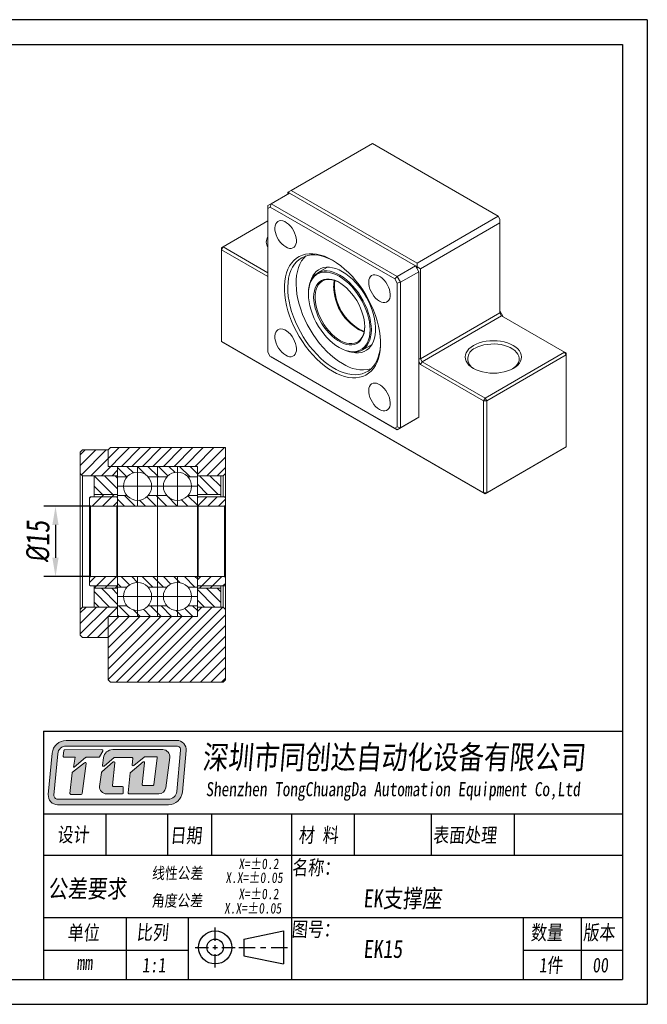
# Model space of a CAD drawing. Header units: millimetres. Extents: x 769 to 1066, y 138 to 348.
# Tile 2 of 2: x 932 to 1066, y 138 to 348. Entities that reach past the tile are written whole.
import ezdxf

# ---------------------------------------------------------------- set-up
doc = ezdxf.new("R2010")
doc.units = ezdxf.units.MM
doc.linetypes.add('CENTER2', pattern=[28.575, 19.05, -3.175, 3.175, -3.175])
doc.layers.get('0').update_dxf_attribs({"lineweight": 20})
for name, color, linetype, lineweight in [('中心线', 5, 'CENTER2', 13), ('外框', 7, 'Continuous', 25), ('文字', 3, 'Continuous', 18), ('标注', 1, 'Continuous', 13)]:
    doc.layers.add(name, color=color, linetype=linetype, lineweight=lineweight)
doc.styles.get("Standard").update_dxf_attribs({"font": 'SimSun.ttf', "width": 0.8, "oblique": 5})
doc.dimstyles.new('ISO-25', dxfattribs={"dimscale": 2, "dimtxt": 2.5, "dimasz": 2, "dimexe": 1.25, "dimexo": 0, "dimtad": 1, "dimzin": 9, "dimdsep": 46, "dimtxsty": 'Standard', "dimcen": 2.5, "dimadec": 0, "dimazin": 2, "dimtfac": 1, "dimtix": 1, "dimtmove": 0, "dimatfit": 0, "dimfxl": 0, "dimarcsym": 0})

# ---------------------------------------------------------------- blocks, each defined once
blk = doc.blocks.new('Y')
at = {"lineweight": 30}
for p, q in [((-4136.76, 2009.27), (-3862.74, 2009.27)), ((-4154.44, 2003.97), (-3857.44, 2003.97)), ((-4154.44, 2003.97), (-3857.44, 2003.97))]:
    blk.add_line(p, q, dxfattribs=at)
for points in [[(-3857.44, 2213.99), (-4154.44, 2213.99), (-4154.44, 2003.97)], [(-4136.76, 2009.27), (-4136.76, 2208.69), (-3862.74, 2208.69)]]:
    blk.add_lwpolyline(points, dxfattribs=at)
blk = doc.blocks.new('W')
at = {"lineweight": 30}
for p, q in [((-3857.44, 2213.99), (-3857.44, 2003.97)), ((-3857.44, 2213.99), (-3857.44, 2003.97)), ((-3862.74, 2208.69), (-3862.74, 2009.27))]:
    blk.add_line(p, q, dxfattribs=at)
blk.add_blockref('Y', (0, 0))
blk = doc.blocks.new('*D15')
at = {"layer": 'Defpoints', "color": 0, "transparency": 16777216}
for p in [(947.48, 243.79), (940.03, 228.79), (947.48, 228.79)]:
    blk.add_point(p, dxfattribs=at)
at = {"layer": '标注', "color": 0, "lineweight": -2, "transparency": 16777216}
for p, q in [((947.48, 243.79), (937.53, 243.79)), ((940.03, 239.79), (940.03, 232.79)), ((947.48, 228.79), (937.53, 228.79))]:
    blk.add_line(p, q, dxfattribs=at)
at = {"layer": '标注', "color": 0, "transparency": 16777216}
for points in [[(939.36, 239.79), (940.69, 239.79), (940.03, 243.79)], [(939.36, 232.79), (940.69, 232.79), (940.03, 228.79)]]:
    blk.add_solid(points, dxfattribs=at)
at = {"layer": '标注', "color": 0, "transparency": 16777216, "insert": (936.28, 236.29), "char_height": 5, "attachment_point": 5, "rotation": 90}
blk.add_mtext('{\\fISOCPEUR|b0|i0|c0|p34;%%C}15', dxfattribs=at)

msp = doc.modelspace()

# ---------------------------------------------------------------- hatches: boundary and pattern name
h = msp.add_hatch()
h.set_pattern_fill('ANSI31', color=2, scale=0.5)
h.set_pattern_definition([(45, (-296.957, 27.2452), (-1.122532, 1.122532), [])])
h.paths.add_polyline_path([(953.282, 252.295), (951.282, 252.295), (951.282, 255.795), (945.782, 255.795), (945.282, 255.295), (945.282, 250.795), (945.782, 250.295), (948.282, 250.295), (953.282, 250.295)])
h.paths.add_polyline_path([(976.282, 256.295), (951.782, 256.295), (951.282, 255.795), (951.282, 252.295), (953.282, 252.295), (970.282, 252.295), (970.282, 250.295), (975.282, 250.295), (975.782, 250.295), (976.282, 250.795)])
h.paths.add_polyline_path([(976.282, 221.795), (975.782, 222.295), (970.282, 222.295), (970.282, 220.295), (953.282, 220.295), (951.282, 220.295), (951.282, 206.795), (951.782, 206.295), (975.782, 206.295), (976.282, 206.795)])
h.paths.add_polyline_path([(951.282, 220.295), (953.282, 220.295), (953.282, 222.295), (948.282, 222.295), (945.782, 222.295), (945.282, 221.795), (945.282, 216.295), (945.782, 215.795), (951.282, 215.795)])
h.paths.add_polyline_path([(953.282, 228.595), (953.082, 228.795), (947.482, 228.795), (947.282, 228.595), (947.282, 226.995), (947.482, 226.795), (948.282, 226.795), (948.282, 226.295), (953.282, 226.295)])
h.paths.add_polyline_path([(976.282, 228.595), (976.082, 228.795), (970.482, 228.795), (970.282, 228.595), (970.282, 226.295), (975.282, 226.295), (975.282, 226.795), (976.082, 226.795), (976.282, 226.995)])
h.paths.add_polyline_path([(976.282, 245.595), (976.082, 245.795), (970.482, 245.795), (970.282, 245.595), (970.282, 243.995), (970.482, 243.795), (976.082, 243.795), (976.282, 243.995)])
h.paths.add_polyline_path([(953.282, 246.295), (948.282, 246.295), (948.282, 245.795), (947.482, 245.795), (947.282, 245.595), (947.282, 243.995), (947.482, 243.795), (953.082, 243.795), (953.282, 243.995)])
h = msp.add_hatch()
h.set_pattern_fill('ANSI31', color=2, scale=0.5, angle=90)
h.set_pattern_definition([(135, (-296.957, 27.2452), (-1.122532, -1.122532), [])])
h.paths.add_polyline_path([(953.282, 250.295), (948.282, 250.295), (948.282, 246.295), (953.282, 246.295)])
h.paths.add_polyline_path([(957.532, 251.045), (957.532, 252.295), (953.282, 252.295), (953.282, 250.045), (955.296, 250.045, -0.2134218)])
h.paths.add_polyline_path([(961.782, 252.295), (957.532, 252.295), (957.532, 251.045, -0.2134218), (959.768, 250.045), (961.782, 250.045)])
h.paths.add_polyline_path([(966.032, 251.045), (966.032, 252.295), (961.782, 252.295), (961.782, 250.045), (963.796, 250.045, -0.2134218)])
h.paths.add_polyline_path([(970.282, 252.295), (966.032, 252.295), (966.032, 251.045, -0.2134218), (968.268, 250.045), (970.282, 250.045)])
h.paths.add_polyline_path([(975.282, 250.295), (970.282, 250.295), (970.282, 250.045), (970.282, 246.295), (975.282, 246.295)])
h.paths.add_polyline_path([(970.282, 246.045), (968.268, 246.045, -0.2134218), (966.032, 245.045), (966.032, 243.795), (970.282, 243.795)])
h.paths.add_polyline_path([(966.032, 245.045, -0.2134218), (963.796, 246.045), (961.782, 246.045), (961.782, 243.795), (966.032, 243.795)])
h.paths.add_polyline_path([(961.782, 246.045), (959.768, 246.045, -0.2134218), (957.532, 245.045), (957.532, 243.795), (961.782, 243.795)])
h.paths.add_polyline_path([(957.532, 245.045, -0.2134218), (955.296, 246.045), (953.282, 246.045), (953.282, 243.795), (957.532, 243.795)])
h.paths.add_polyline_path([(957.532, 227.545), (957.532, 228.795), (953.282, 228.795), (953.282, 226.545), (955.296, 226.545, -0.2134218)])
h.paths.add_polyline_path([(961.782, 228.795), (957.532, 228.795), (957.532, 227.545, -0.2134218), (959.768, 226.545), (961.782, 226.545)])
h.paths.add_polyline_path([(966.032, 228.795), (961.782, 228.795), (961.782, 226.545), (963.796, 226.545, -0.2134218), (966.032, 227.545)])
h.paths.add_polyline_path([(970.282, 228.795), (966.032, 228.795), (966.032, 227.545, -0.2134218), (968.268, 226.545), (970.282, 226.545)])
h.paths.add_polyline_path([(975.282, 226.295), (970.282, 226.295), (970.282, 222.295), (975.282, 222.295)])
h.paths.add_polyline_path([(970.282, 222.545), (968.268, 222.545, -0.2134218), (966.032, 221.545), (966.032, 220.295), (970.282, 220.295)])
h.paths.add_polyline_path([(966.032, 221.545, -0.2134218), (963.796, 222.545), (961.782, 222.545), (961.782, 220.295), (966.032, 220.295)])
h.paths.add_polyline_path([(961.782, 222.545), (959.768, 222.545, -0.2134218), (957.532, 221.545), (957.532, 220.295), (961.782, 220.295)])
h.paths.add_polyline_path([(957.532, 221.545, -0.2134218), (955.296, 222.545), (953.282, 222.545), (953.282, 220.295), (957.532, 220.295)])
h.paths.add_polyline_path([(953.282, 226.295), (948.282, 226.295), (948.282, 222.295), (953.282, 222.295), (953.282, 222.545)])
at = {"layer": '文字'}
h = msp.add_hatch(color=256, dxfattribs=at)
h.dxf.hatch_style = 1
h.paths.add_polyline_path([(965.908, 193.855), (942.306, 193.855, 0.3871904), (939.324, 191.139), (938.5, 182.315, 0.4417631), (940.488, 180.133), (964.103, 180.133, 0.3876272), (967.085, 182.853), (967.895, 191.676, 0.4413093)])
h.paths.add_polyline_path([(965.908, 192.657, -0.4413093), (966.703, 191.786), (965.892, 182.963, -0.3876272), (964.103, 181.331), (940.488, 181.331, -0.4417631), (939.693, 182.203), (940.517, 191.028, -0.3871904), (942.306, 192.657)], flags=16)
h.paths.add_polyline_path([(949.937, 191.888, -0.5692565), (950.113, 191.594), (949.444, 190.36, -0.2751589), (949.269, 190.256), (946.578, 190.256, 0.1785487), (946.448, 190.208), (944.006, 188.123), (943.834, 188.123), (944.224, 190.258), (941.854, 190.258, -0.4551699), (941.656, 190.485), (941.824, 191.696, -0.3736999), (942.021, 191.869)], flags=0)
h.paths.add_polyline_path([(946.242, 189.104, -0.6728841), (946.562, 188.92), (945.698, 182.518, -0.3754282), (945.5, 182.345), (943.316, 182.345, -0.4451596), (943.118, 182.565), (943.577, 186.94, -0.2032664), (943.652, 187.076)], flags=0)
h.paths.add_polyline_path([(952.233, 191.889), (962.917, 191.889, -0.4535474), (964.401, 190.195), (963.545, 183.764, -0.3759441), (962.061, 182.465), (955.725, 182.465, -0.443757), (955.527, 182.684), (955.954, 186.949), (958.696, 189.278, -0.6781546), (959.023, 189.104), (958.516, 184.459, 0.4464345), (958.715, 184.238), (960.834, 184.238, 0.3783283), (961.032, 184.413), (961.744, 190.12, 0.4510331), (961.546, 190.344), (959.052, 190.344, 0.1736567), (958.925, 190.299), (956.709, 188.478, -0.6630003), (956.384, 188.649), (956.498, 190.022, 0.4388203), (956.299, 190.238), (952.668, 190.238, 0.1753949), (952.541, 190.192), (950.38, 188.392, -0.6807563), (950.054, 188.571), (950.252, 190.143, -0.3779258)], flags=0)
h.paths.add_polyline_path([(949.94, 187.146), (952.353, 189.266, -0.6841835), (952.683, 189.095), (952.159, 184.272, 0.4462884), (952.358, 184.051), (954.294, 184.051, -0.4142136), (954.494, 183.852), (954.494, 182.665, -0.4142136), (954.294, 182.465), (950.908, 182.465, -0.4294817), (949.413, 184.04), (949.875, 187.026, -0.1758286)], flags=0)
h.paths.add_polyline_path([(950.113, 191.594, 0.5692565), (949.937, 191.888), (942.021, 191.869, 0.3736999), (941.824, 191.696), (941.656, 190.485, 0.4551699), (941.854, 190.258), (944.224, 190.258), (943.834, 188.123), (944.006, 188.123), (946.448, 190.208, -0.1785487), (946.578, 190.256), (949.269, 190.256, 0.2751589), (949.444, 190.36)], flags=0)
h.paths.add_polyline_path([(946.562, 188.92, 0.6728841), (946.242, 189.104), (943.652, 187.076, 0.2032664), (943.577, 186.94), (943.118, 182.565, 0.4451596), (943.316, 182.345), (945.5, 182.345, 0.3754282), (945.698, 182.518)], flags=0)
h.paths.add_polyline_path([(952.683, 189.095, 0.6841835), (952.353, 189.266), (949.94, 187.146, 0.1758286), (949.875, 187.026), (949.413, 184.04, 0.4294817), (950.908, 182.465), (954.294, 182.465, 0.4142136), (954.494, 182.665), (954.494, 183.852, 0.4142136), (954.294, 184.051), (952.358, 184.051, -0.4462884), (952.159, 184.272)], flags=0)
h.paths.add_polyline_path([(962.917, 191.889), (952.233, 191.889, 0.3779258), (950.252, 190.143), (950.054, 188.571, 0.6807563), (950.38, 188.392), (952.541, 190.192, -0.1753949), (952.668, 190.238), (956.299, 190.238, -0.4388203), (956.498, 190.022), (956.384, 188.649, 0.6630003), (956.709, 188.478), (958.925, 190.299, -0.1736567), (959.052, 190.344), (961.546, 190.344, -0.4510331), (961.744, 190.12), (961.032, 184.413, -0.3783283), (960.834, 184.238), (958.715, 184.238, -0.4464345), (958.516, 184.459), (959.023, 189.104, 0.6781546), (958.696, 189.278), (955.954, 186.949), (955.527, 182.684, 0.443757), (955.725, 182.465), (962.061, 182.465, 0.3759441), (963.545, 183.764), (964.401, 190.195, 0.4535474)], flags=0)
h = msp.add_hatch(color=256, dxfattribs=at)
h.dxf.hatch_style = 1
h.paths.add_polyline_path([(950.113, 191.594, 0.5692565), (949.937, 191.888), (942.021, 191.869, 0.3736999), (941.824, 191.696), (941.656, 190.485, 0.4551699), (941.854, 190.258), (944.224, 190.258), (943.834, 188.123), (944.006, 188.123), (946.448, 190.208, -0.1785487), (946.578, 190.256), (949.269, 190.256, 0.2751589), (949.444, 190.36)])
h.paths.add_polyline_path([(946.562, 188.92, 0.6728841), (946.242, 189.104), (943.652, 187.076, 0.2032664), (943.577, 186.94), (943.118, 182.565, 0.4451596), (943.316, 182.345), (945.5, 182.345, 0.3754282), (945.698, 182.518)])
h.paths.add_polyline_path([(952.683, 189.095, 0.6841835), (952.353, 189.266), (949.94, 187.146, 0.1758286), (949.875, 187.026), (949.413, 184.04, 0.4294817), (950.908, 182.465), (954.294, 182.465, 0.4142136), (954.494, 182.665), (954.494, 183.852, 0.4142136), (954.294, 184.051), (952.358, 184.051, -0.4462884), (952.159, 184.272)])
h.paths.add_polyline_path([(962.917, 191.889), (952.233, 191.889, 0.3779258), (950.252, 190.143), (950.054, 188.571, 0.6807563), (950.38, 188.392), (952.541, 190.192, -0.1753949), (952.668, 190.238), (956.299, 190.238, -0.4388203), (956.498, 190.022), (956.384, 188.649, 0.6630003), (956.709, 188.478), (958.925, 190.299, -0.1736567), (959.052, 190.344), (961.546, 190.344, -0.4510331), (961.744, 190.12), (961.032, 184.413, -0.3783283), (960.834, 184.238), (958.715, 184.238, -0.4464345), (958.516, 184.459), (959.023, 189.104, 0.6781546), (958.696, 189.278), (955.954, 186.949), (955.527, 182.684, 0.443757), (955.725, 182.465), (962.061, 182.465, 0.3759441), (963.545, 183.764), (964.401, 190.195, 0.4535474)])

# ---------------------------------------------------------------- linework, layer by layer
at = {"color": 7, "linetype": 'Continuous', "lineweight": 15}
for p, q in [((1007.605, 321.147), (990.281, 311.146)), ((1034.475, 305.635), (1007.605, 321.147)), ((990.281, 311.146), (989.574, 310.737)), ((989.928, 310.533), (989.574, 310.737)), ((989.574, 310.737), (989.574, 310.329)), ((990.281, 311.146), (1017.151, 295.634)), ((989.928, 310.533), (986.038, 308.288)), ((1016.798, 295.021), (989.928, 310.533)), ((985.331, 307.88), (986.038, 308.288)), ((985.331, 307.88), (985.331, 307.302)), ((985.831, 307.591), (985.331, 307.302)), ((985.331, 307.302), (985.331, 276.612)), ((985.831, 307.591), (986.038, 308.288)), ((1012.408, 292.249), (985.831, 307.591)), ((986.038, 308.288), (1012.908, 292.776)), ((985.331, 304.611), (975.785, 299.1)), ((1017.151, 295.634), (1034.475, 305.635)), ((1034.475, 305.635), (1034.829, 305.022)), ((1034.829, 304.206), (1034.829, 305.022)), ((1034.829, 304.206), (1017.858, 294.409)), ((1034.829, 285.017), (1034.829, 304.206)), ((975.432, 298.488), (975.785, 299.1)), ((975.432, 298.896), (975.785, 299.1)), ((975.432, 298.488), (975.432, 298.896)), ((975.432, 298.488), (975.432, 278.891)), ((985.331, 292.773), (975.432, 298.488)), ((975.785, 299.1), (985.331, 293.589)), ((998.053, 294.759), (995.926, 293.531)), ((1012.908, 292.776), (1016.798, 295.021)), ((1016.798, 295.021), (1017.151, 294.409)), ((1017.151, 294.817), (1016.798, 295.021)), ((1017.151, 294.817), (1017.151, 295.634)), ((1017.151, 294.817), (1017.858, 294.409)), ((1017.151, 294.409), (1017.151, 294.817)), ((1017.151, 294.409), (1017.505, 293.797)), ((1017.858, 294.409), (1017.858, 275.22)), ((1012.408, 292.249), (1012.908, 292.776)), ((1012.908, 291.382), (1012.408, 292.249)), ((1012.908, 292.776), (1013.616, 291.552)), ((1017.505, 293.797), (1013.616, 291.552)), ((1017.505, 274.608), (1017.505, 293.797)), ((1012.908, 291.382), (1013.616, 291.552)), ((1012.908, 260.692), (1012.908, 291.382)), ((1013.616, 291.552), (1013.616, 260.523)), ((993.958, 289.182), (993.958, 289.018)), ((1017.858, 275.22), (1034.829, 285.017)), ((1035.182, 284.405), (1018.212, 274.608)), ((1035.182, 284.813), (1034.829, 285.425)), ((1034.829, 285.017), (1035.182, 284.405)), ((1035.536, 284.201), (1035.182, 284.813)), ((1048.617, 276.649), (1035.182, 284.405)), ((975.432, 278.891), (1031.293, 246.643)), ((975.432, 278.891), (975.785, 278.687)), ((1031.647, 246.439), (975.785, 278.687)), ((1000.533, 277.629), (1000.674, 277.547)), ((1005.425, 277.076), (1007.552, 278.304)), ((985.331, 276.612), (985.831, 275.746)), ((985.831, 275.746), (1012.408, 260.403)), ((986.038, 275.626), (985.831, 275.746)), ((1012.908, 260.115), (986.038, 275.626)), ((1017.858, 275.22), (1017.505, 275.22)), ((1017.858, 275.22), (1018.212, 274.608)), ((1031.647, 266.852), (1048.617, 276.649)), ((1048.971, 276.037), (1032, 266.24)), ((1048.617, 276.649), (1048.971, 276.037)), ((1048.617, 276.649), (1048.971, 276.445)), ((1048.971, 276.037), (1048.971, 276.445)), ((1048.971, 256.44), (1048.971, 276.037)), ((1017.505, 262.768), (1017.505, 274.608)), ((1017.505, 274.608), (1017.858, 273.996)), ((1017.858, 273.996), (1018.212, 274.608)), ((1031.293, 266.24), (1017.858, 273.996)), ((1018.212, 274.608), (1031.647, 266.852)), ((1031.293, 266.24), (1031.647, 266.852)), ((1031.647, 266.852), (1032, 266.24)), ((1031.293, 266.24), (1032, 266.24)), ((1031.293, 246.643), (1031.293, 266.24)), ((1032, 266.24), (1032, 246.643)), ((1013.616, 260.523), (1017.505, 262.768)), ((1017.505, 262.768), (1016.798, 262.36)), ((1012.408, 260.403), (1012.908, 260.692)), ((1012.908, 260.115), (1012.408, 260.403)), ((1016.798, 262.36), (1012.908, 260.115)), ((1012.908, 260.692), (1013.616, 260.523)), ((1013.616, 260.523), (1012.908, 260.115)), ((951.782, 256.295), (951.282, 255.795)), ((951.782, 256.295), (976.282, 256.295)), ((976.282, 256.295), (976.282, 250.795)), ((1048.617, 256.236), (1031.647, 246.439)), ((1032, 246.643), (1048.971, 256.44)), ((1048.971, 256.44), (1048.617, 256.236)), ((945.782, 255.795), (945.282, 255.295)), ((945.282, 250.795), (945.282, 255.295)), ((945.782, 255.795), (951.282, 255.795)), ((953.282, 252.295), (953.282, 243.795)), ((970.282, 243.795), (970.282, 252.295)), ((945.282, 250.795), (945.782, 250.295)), ((945.282, 221.795), (945.282, 250.795)), ((948.282, 250.295), (945.782, 250.295)), ((945.782, 250.295), (945.782, 222.295)), ((948.282, 250.295), (948.282, 246.295)), ((975.782, 250.295), (975.282, 250.295)), ((975.282, 246.295), (975.282, 250.295)), ((975.782, 250.295), (976.282, 250.795)), ((975.782, 245.795), (975.782, 250.295)), ((976.282, 250.795), (976.282, 245.595)), ((947.482, 245.795), (947.282, 245.595)), ((947.482, 245.795), (953.082, 245.795)), ((948.282, 246.295), (953.282, 246.295)), ((948.282, 246.295), (948.282, 245.795)), ((953.282, 245.595), (953.082, 245.795)), ((970.282, 246.295), (975.282, 246.295)), ((970.482, 245.795), (970.282, 245.595)), ((970.482, 245.795), (976.082, 245.795)), ((975.282, 245.795), (975.282, 246.295)), ((976.282, 245.595), (976.082, 245.795)), ((1031.293, 246.643), (1032, 246.643)), ((1031.293, 246.643), (1031.647, 246.439)), ((1032, 246.643), (1031.647, 246.439)), ((947.282, 243.995), (947.282, 245.595)), ((947.282, 243.995), (947.482, 243.795)), ((947.282, 228.595), (947.282, 243.995)), ((947.482, 243.795), (953.082, 243.795)), ((947.482, 243.795), (947.482, 228.795)), ((953.082, 243.795), (953.282, 243.995)), ((953.082, 228.795), (953.082, 243.795)), ((953.282, 243.995), (953.282, 245.595)), ((970.282, 243.795), (953.282, 243.795)), ((953.282, 228.795), (953.282, 243.795)), ((970.282, 245.595), (970.282, 243.995)), ((970.282, 243.995), (970.482, 243.795)), ((970.282, 243.795), (970.282, 228.795)), ((970.482, 243.795), (976.082, 243.795)), ((970.482, 243.795), (970.482, 228.795)), ((976.082, 243.795), (976.282, 243.995)), ((976.082, 228.795), (976.082, 243.795)), ((976.282, 245.595), (976.282, 243.995)), ((976.282, 243.995), (976.282, 228.595)), ((947.482, 228.795), (947.282, 228.595)), ((947.282, 226.995), (947.282, 228.595)), ((947.282, 226.995), (947.482, 226.795)), ((953.082, 228.795), (947.482, 228.795)), ((953.082, 226.795), (947.482, 226.795)), ((948.282, 226.795), (948.282, 226.295)), ((953.282, 228.595), (953.082, 228.795)), ((953.082, 226.795), (953.282, 226.995)), ((953.282, 228.795), (953.282, 220.295)), ((953.282, 228.795), (970.282, 228.795)), ((953.282, 226.995), (953.282, 228.595)), ((970.482, 228.795), (970.282, 228.595)), ((970.282, 220.295), (970.282, 228.795)), ((970.282, 228.595), (970.282, 226.995)), ((970.282, 226.995), (970.482, 226.795)), ((976.082, 228.795), (970.482, 228.795)), ((976.082, 226.795), (970.482, 226.795)), ((975.282, 226.295), (975.282, 226.795)), ((975.782, 222.295), (975.782, 226.795)), ((976.282, 228.595), (976.082, 228.795)), ((976.082, 226.795), (976.282, 226.995)), ((976.282, 228.595), (976.282, 226.995)), ((976.282, 226.995), (976.282, 221.795)), ((948.282, 226.295), (948.282, 222.295)), ((953.282, 226.295), (948.282, 226.295)), ((975.282, 226.295), (970.282, 226.295)), ((975.282, 222.295), (975.282, 226.295)), ((945.782, 222.295), (945.282, 221.795)), ((945.282, 216.295), (945.282, 221.795)), ((945.782, 222.295), (948.282, 222.295)), ((970.282, 222.295), (975.782, 222.295)), ((976.282, 221.795), (975.782, 222.295)), ((976.282, 221.795), (976.282, 206.795)), ((951.282, 206.795), (951.282, 220.295)), ((945.282, 216.295), (945.782, 215.795)), ((951.282, 215.795), (945.782, 215.795)), ((951.282, 206.795), (951.782, 206.295)), ((951.782, 206.295), (975.782, 206.295)), ((975.782, 206.295), (976.282, 206.795))]:
    msp.add_line(p, q, dxfattribs=at)
for p, q in [((951.282, 255.795), (951.282, 252.295)), ((951.282, 252.295), (953.282, 252.295)), ((953.282, 252.295), (970.282, 252.295)), ((961.782, 220.295), (961.782, 252.295)), ((948.282, 250.295), (953.282, 250.295)), ((953.282, 250.045), (955.296, 250.045)), ((959.768, 250.045), (961.782, 250.045)), ((963.796, 250.045), (961.782, 250.045)), ((970.282, 250.045), (968.268, 250.045)), ((970.282, 250.295), (975.282, 250.295)), ((953.282, 246.045), (955.296, 246.045)), ((959.768, 246.045), (961.782, 246.045)), ((963.796, 246.045), (961.782, 246.045)), ((970.282, 246.045), (968.268, 246.045)), ((953.282, 226.545), (955.296, 226.545)), ((959.768, 226.545), (961.782, 226.545)), ((963.796, 226.545), (961.782, 226.545)), ((970.282, 226.545), (968.268, 226.545)), ((953.282, 222.545), (955.296, 222.545)), ((959.768, 222.545), (961.782, 222.545)), ((963.796, 222.545), (961.782, 222.545)), ((970.282, 222.545), (968.268, 222.545)), ((948.282, 222.295), (953.282, 222.295)), ((951.282, 220.295), (953.282, 220.295)), ((953.282, 220.295), (970.282, 220.295))]:
    msp.add_line(p, q)
at = {"color": 7, "linetype": 'Continuous', "lineweight": 15, "flags": 128}
for points in [[(989.12, 299.072), (989.53, 298.878), (989.927, 298.775), (990.299, 298.768), (990.632, 298.855), (990.917, 299.034), (991.144, 299.3), (991.306, 299.644), (991.397, 300.055), (991.416, 300.52), (991.36, 301.023), (991.233, 301.549), (991.038, 302.081), (990.781, 302.601), (990.471, 303.093), (990.117, 303.541), (989.731, 303.931), (989.326, 304.25), (988.914, 304.488), (988.509, 304.637), (988.123, 304.693), (987.769, 304.653), (987.459, 304.519), (987.202, 304.295), (987.007, 303.989), (986.879, 303.61), (986.824, 303.17), (986.843, 302.685), (986.934, 302.168), (987.096, 301.637), (987.323, 301.109), (987.608, 300.6), (987.941, 300.128), (988.312, 299.708), (988.71, 299.352), (989.12, 299.072)], [(999.12, 296.245), (999.989, 295.701), (1000.853, 295.075), (1001.703, 294.372), (1002.536, 293.597), (1003.343, 292.756), (1004.12, 291.855), (1004.861, 290.901), (1005.561, 289.899), (1006.214, 288.858), (1006.817, 287.785), (1007.363, 286.687), (1007.851, 285.573), (1008.275, 284.451), (1008.634, 283.328), (1008.924, 282.213), (1009.143, 281.114), (1009.29, 280.038), (1009.364, 278.994), (1009.364, 277.989), (1009.29, 277.031), (1009.143, 276.125), (1008.924, 275.279), (1008.634, 274.499), (1008.275, 273.79), (1007.851, 273.158), (1007.363, 272.606), (1006.817, 272.14), (1006.214, 271.762), (1005.561, 271.475), (1004.861, 271.282), (1004.12, 271.183), (1003.343, 271.179), (1002.536, 271.27), (1001.703, 271.456), (1000.853, 271.736), (999.989, 272.106), (999.12, 272.566), (998.25, 273.11), (997.387, 273.736), (996.536, 274.439), (995.704, 275.214), (994.897, 276.055), (994.12, 276.956), (993.378, 277.911), (992.679, 278.912), (992.025, 279.953), (991.423, 281.026), (990.876, 282.124), (990.389, 283.238), (989.965, 284.36), (989.606, 285.483), (989.316, 286.598), (989.097, 287.697), (988.95, 288.773), (988.876, 289.817), (988.876, 290.822), (988.95, 291.78), (989.097, 292.686), (989.316, 293.532), (989.606, 294.312), (989.965, 295.021), (990.389, 295.653), (990.876, 296.205), (991.423, 296.671), (992.025, 297.049), (992.679, 297.336), (993.378, 297.529), (994.12, 297.629), (994.897, 297.632), (995.704, 297.541), (996.536, 297.355), (997.387, 297.075), (998.25, 296.705), (999.12, 296.245)], [(999.3, 296.14), (998.622, 296.49), (997.778, 296.851), (996.946, 297.122), (996.132, 297.299), (995.343, 297.383), (994.585, 297.372), (993.863, 297.267), (993.183, 297.068), (992.549, 296.777), (991.967, 296.396), (991.44, 295.927), (990.972, 295.375), (990.568, 294.743), (990.229, 294.035), (989.959, 293.259), (989.759, 292.418), (989.631, 291.519), (989.576, 290.569), (989.595, 289.575), (989.686, 288.544), (989.85, 287.485), (990.085, 286.403), (990.39, 285.309), (990.762, 284.209), (991.198, 283.113), (991.696, 282.027), (992.251, 280.961), (992.86, 279.921), (993.518, 278.917), (994.219, 277.954), (994.96, 277.041), (995.734, 276.183), (996.536, 275.389), (997.36, 274.662), (998.199, 274.009), (999.048, 273.435), (999.899, 272.943), (1000.748, 272.537), (1001.587, 272.221), (1002.411, 271.997), (1003.213, 271.866), (1003.987, 271.83), (1004.727, 271.888), (1005.429, 272.04), (1006.087, 272.286), (1006.696, 272.622), (1007.251, 273.047), (1007.749, 273.558), (1008.185, 274.151), (1008.557, 274.821), (1008.862, 275.564), (1009.097, 276.374), (1009.261, 277.244), (1009.352, 278.169), (1009.371, 278.693)], [(993.414, 297.148), (992.966, 296.682), (992.53, 296.089), (992.158, 295.419), (991.853, 294.676), (991.618, 293.866), (991.454, 292.996), (991.362, 292.071), (991.344, 291.098), (991.399, 290.084), (991.527, 289.038), (991.727, 287.967), (991.997, 286.878), (992.335, 285.78), (992.74, 284.681), (993.207, 283.589), (993.734, 282.512), (994.317, 281.458), (994.951, 280.435), (995.631, 279.45), (996.353, 278.511), (997.111, 277.625), (997.9, 276.798), (998.713, 276.037), (999.545, 275.346), (1000.39, 274.732), (1001.241, 274.199)], [(993.958, 289.182), (993.995, 289.971), (994.105, 290.71), (994.287, 291.389), (994.539, 292.001), (994.858, 292.541), (995.241, 293), (995.683, 293.376), (996.181, 293.663), (996.727, 293.859), (997.317, 293.96), (997.943, 293.967), (998.6, 293.879), (999.279, 293.698), (999.973, 293.424), (1000.676, 293.061), (1001.378, 292.613), (1002.072, 292.085), (1002.751, 291.483), (1003.408, 290.813), (1004.034, 290.083), (1004.624, 289.3), (1005.17, 288.473), (1005.668, 287.612), (1006.11, 286.726), (1006.493, 285.824), (1006.812, 284.916), (1007.064, 284.013), (1007.246, 283.123), (1007.356, 282.258), (1007.393, 281.426)], [(1003.169, 276.661), (1003.358, 276.617), (1004.03, 276.517), (1004.673, 276.51), (1005.281, 276.596), (1005.847, 276.776), (1006.366, 277.046), (1006.833, 277.404), (1007.242, 277.847), (1007.59, 278.369), (1007.872, 278.966), (1008.087, 279.632), (1008.231, 280.359), (1008.303, 281.14), (1008.303, 281.967), (1008.231, 282.832), (1008.087, 283.725), (1007.872, 284.638), (1007.59, 285.561), (1007.242, 286.485), (1006.833, 287.4), (1006.366, 288.297), (1005.847, 289.167), (1005.281, 290), (1004.673, 290.789), (1004.03, 291.524), (1003.358, 292.199), (1002.665, 292.807), (1001.957, 293.341), (1001.241, 293.796), (1000.526, 294.167), (999.818, 294.45), (999.124, 294.643), (998.453, 294.744), (997.81, 294.751), (997.202, 294.664), (996.635, 294.485), (996.116, 294.215), (995.65, 293.856), (995.24, 293.414), (994.893, 292.891), (994.61, 292.294), (994.438, 291.785)], [(1007.11, 281.426), (1007.074, 282.24), (1006.966, 283.087), (1006.788, 283.958), (1006.542, 284.843), (1006.229, 285.731), (1005.854, 286.614), (1005.421, 287.482), (1004.934, 288.325), (1004.399, 289.134), (1003.822, 289.9), (1003.209, 290.615), (1002.566, 291.271), (1001.901, 291.861), (1001.221, 292.377), (1000.534, 292.816), (999.847, 293.171), (999.167, 293.439), (998.502, 293.617), (997.859, 293.703), (997.246, 293.697), (996.669, 293.597), (996.134, 293.406), (995.647, 293.124), (995.214, 292.757), (994.839, 292.307), (994.527, 291.779), (994.28, 291.179), (994.102, 290.514), (993.994, 289.791), (993.958, 289.018), (993.994, 288.204), (994.102, 287.356), (994.28, 286.486), (994.527, 285.601), (994.839, 284.713), (995.214, 283.83), (995.647, 282.962), (996.134, 282.119), (996.669, 281.31), (997.246, 280.544), (997.859, 279.829), (998.502, 279.173), (999.167, 278.583), (999.847, 278.067), (1000.534, 277.628), (1001.221, 277.273), (1001.901, 277.005), (1002.566, 276.827), (1003.209, 276.741), (1003.822, 276.747), (1004.399, 276.847), (1004.934, 277.038), (1005.421, 277.32), (1005.854, 277.687), (1006.229, 278.137), (1006.542, 278.665), (1006.788, 279.265), (1006.966, 279.93), (1007.074, 280.653), (1007.11, 281.426)], [(1005.979, 282.079), (1005.942, 281.37), (1005.832, 280.714), (1005.65, 280.118), (1005.4, 279.591), (1005.083, 279.141), (1004.705, 278.773), (1004.271, 278.492), (1003.785, 278.302), (1003.256, 278.205), (1002.691, 278.204), (1002.096, 278.297), (1001.48, 278.484), (1000.851, 278.762), (1000.218, 279.128), (999.589, 279.576), (998.973, 280.1), (998.378, 280.694), (997.812, 281.349), (997.283, 282.056), (996.798, 282.806), (996.363, 283.588), (995.985, 284.393), (995.669, 285.209), (995.418, 286.025), (995.236, 286.83), (995.126, 287.614), (995.089, 288.365), (995.126, 289.074), (995.236, 289.73), (995.418, 290.326), (995.669, 290.853), (995.985, 291.303), (996.363, 291.671), (996.798, 291.952), (997.283, 292.142), (997.812, 292.239), (998.378, 292.24), (998.973, 292.147), (999.589, 291.96), (1000.218, 291.681), (1000.851, 291.316), (1001.48, 290.868), (1002.096, 290.344), (1002.691, 289.75), (1003.256, 289.095), (1003.785, 288.388), (1004.271, 287.638), (1004.705, 286.856), (1005.083, 286.051), (1005.4, 285.235), (1005.65, 284.419), (1005.832, 283.613), (1005.942, 282.83), (1005.979, 282.079)], [(1000.606, 291.467), (1000.205, 291.675), (999.583, 291.927), (998.977, 292.086), (998.395, 292.149), (997.845, 292.116), (997.334, 291.988), (996.87, 291.766), (996.46, 291.453), (996.109, 291.054), (995.822, 290.574), (995.603, 290.02), (995.456, 289.4), (995.382, 288.723), (995.382, 287.997), (995.456, 287.234), (995.603, 286.443), (995.822, 285.637), (996.109, 284.825), (996.46, 284.021), (996.87, 283.235), (997.334, 282.477), (997.845, 281.759), (998.395, 281.091), (998.977, 280.483), (999.583, 279.941), (1000.205, 279.476), (1000.833, 279.092), (1001.459, 278.795), (1002.073, 278.589), (1002.669, 278.478), (1003.236, 278.462), (1003.767, 278.543), (1004.255, 278.719), (1004.693, 278.987), (1005.074, 279.343), (1005.394, 279.783), (1005.647, 280.301), (1005.83, 280.889), (1005.942, 281.539), (1005.978, 282.161)], [(1009.12, 287.527), (1009.53, 287.332), (1009.927, 287.23), (1010.299, 287.222), (1010.632, 287.309), (1010.917, 287.489), (1011.144, 287.755), (1011.306, 288.099), (1011.397, 288.509), (1011.416, 288.974), (1011.36, 289.477), (1011.233, 290.003), (1011.038, 290.535), (1010.781, 291.055), (1010.471, 291.547), (1010.117, 291.996), (1009.731, 292.386), (1009.326, 292.704), (1008.914, 292.942), (1008.509, 293.091), (1008.123, 293.147), (1007.769, 293.107), (1007.459, 292.973), (1007.202, 292.749), (1007.007, 292.443), (1006.879, 292.064), (1006.824, 291.625), (1006.843, 291.139), (1006.934, 290.622), (1007.096, 290.091), (1007.323, 289.563), (1007.608, 289.055), (1007.941, 288.583), (1008.312, 288.162), (1008.71, 287.806), (1009.12, 287.527)], [(989.12, 275.977), (989.53, 275.783), (989.927, 275.68), (990.299, 275.672), (990.632, 275.759), (990.917, 275.939), (991.144, 276.205), (991.306, 276.549), (991.397, 276.96), (991.416, 277.425), (991.36, 277.928), (991.233, 278.454), (991.038, 278.986), (990.781, 279.506), (990.471, 279.998), (990.117, 280.446), (989.731, 280.836), (989.326, 281.155), (988.914, 281.393), (988.509, 281.542), (988.123, 281.597), (987.769, 281.558), (987.459, 281.424), (987.202, 281.2), (987.007, 280.894), (986.879, 280.515), (986.824, 280.075), (986.843, 279.589), (986.934, 279.072), (987.096, 278.542), (987.323, 278.013), (987.608, 277.505), (987.941, 277.033), (988.312, 276.612), (988.71, 276.257), (989.12, 275.977)], [(1007.393, 281.426), (1007.356, 280.636), (1007.246, 279.898), (1007.064, 279.218), (1006.812, 278.606), (1006.493, 278.067), (1006.11, 277.607), (1005.668, 277.231), (1005.17, 276.944), (1004.624, 276.749), (1004.034, 276.647), (1003.408, 276.64), (1002.751, 276.728), (1002.072, 276.91), (1001.378, 277.184), (1000.676, 277.546), (1000.674, 277.547)], [(1005.866, 281.049), (1005.404, 281.228), (1004.777, 281.547)], [(1029.172, 278.078), (1029.762, 278.376), (1030.415, 278.628), (1031.118, 278.829), (1031.862, 278.974), (1032.631, 279.063), (1033.415, 279.092), (1034.198, 279.063), (1034.967, 278.974), (1035.711, 278.829), (1036.415, 278.628), (1037.067, 278.376), (1037.657, 278.078), (1038.175, 277.737), (1038.611, 277.36), (1038.958, 276.954), (1039.21, 276.525), (1039.363, 276.081), (1039.415, 275.629), (1039.363, 275.176), (1039.21, 274.732), (1038.958, 274.303), (1038.611, 273.897), (1038.175, 273.52), (1037.657, 273.179), (1037.067, 272.881), (1036.415, 272.629), (1035.711, 272.428), (1034.967, 272.283), (1034.198, 272.194), (1033.415, 272.165), (1032.631, 272.194), (1031.862, 272.283), (1031.118, 272.428), (1030.415, 272.629), (1029.762, 272.881), (1029.172, 273.179), (1028.654, 273.52), (1028.218, 273.897), (1027.871, 274.303), (1027.619, 274.732), (1027.466, 275.176), (1027.415, 275.629), (1027.466, 276.081), (1027.619, 276.525), (1027.871, 276.954), (1028.218, 277.36), (1028.654, 277.737), (1029.172, 278.078)], [(1037.473, 273.078), (1037.797, 273.302), (1038.209, 273.664), (1038.531, 274.055), (1038.758, 274.469), (1038.886, 274.896), (1038.911, 275.329), (1038.835, 275.76), (1038.657, 276.181), (1038.381, 276.584), (1038.014, 276.962), (1037.56, 277.307), (1037.029, 277.613), (1036.431, 277.875), (1035.777, 278.088), (1035.078, 278.247), (1034.349, 278.349), (1033.602, 278.393), (1032.852, 278.379), (1032.112, 278.305), (1031.397, 278.174), (1030.719, 277.988), (1030.091, 277.75), (1029.525, 277.465)], [(1009.12, 264.431), (1009.53, 264.237), (1009.927, 264.134), (1010.299, 264.127), (1010.632, 264.214), (1010.917, 264.393), (1011.144, 264.659), (1011.306, 265.003), (1011.397, 265.414), (1011.416, 265.879), (1011.36, 266.382), (1011.233, 266.908), (1011.038, 267.44), (1010.781, 267.96), (1010.471, 268.452), (1010.117, 268.9), (1009.731, 269.29), (1009.326, 269.609), (1008.914, 269.847), (1008.509, 269.996), (1008.123, 270.052), (1007.769, 270.012), (1007.459, 269.878), (1007.202, 269.654), (1007.007, 269.348), (1006.879, 268.969), (1006.824, 268.529), (1006.843, 268.043), (1006.934, 267.527), (1007.096, 266.996), (1007.323, 266.468), (1007.608, 265.959), (1007.941, 265.487), (1008.312, 265.067), (1008.71, 264.711), (1009.12, 264.431)]]:
    msp.add_lwpolyline(points, dxfattribs=at)
for centre in [(957.532, 248.045), (966.032, 248.045), (957.532, 224.545), (966.032, 224.545)]:
    msp.add_circle(centre, 3)
at = {"color": 7, "linetype": 'Continuous', "lineweight": 15}
for centre, radius, start, end in [((987.148, 300.121), 2.152, 147.55624, 212.44376), ((1009.938, 290.651), 10.549, 172.85314, 247.14148), ((1010.495, 290.894), 10.957, 174.59531, 238.54185), ((1011.11, 291.327), 11.792, 182.89304, 237.10158), ((1030.358, 275.236), 2.38, 110.47697, 245.09228), ((1005.53, 280.539), 7.655, 235.92825, 283.37778)]:
    msp.add_arc(centre, radius, start, end, dxfattribs=at)
at = {"layer": '中心线'}
for p, q in [((957.532, 243.795), (957.532, 252.295)), ((966.032, 243.795), (966.032, 252.295)), ((953.282, 248.045), (961.782, 248.045)), ((970.282, 248.045), (961.782, 248.045)), ((957.532, 228.795), (957.532, 220.295)), ((966.032, 228.795), (966.032, 220.295)), ((953.282, 224.545), (961.782, 224.545)), ((970.282, 224.545), (961.782, 224.545))]:
    msp.add_line(p, q, dxfattribs=at)
at = {"layer": '文字', "lineweight": 30}
for p, q in [((937.445, 195.822), (1060.95, 195.822)), ((937.445, 195.822), (937.445, 142.891)), ((937.445, 178.178), (1060.95, 178.178)), ((950.745, 178.178), (950.745, 169.356)), ((963.91, 178.178), (963.91, 169.356)), ((973.321, 178.178), (973.321, 169.356)), ((990.376, 178.178), (990.376, 142.891)), ((1003.707, 178.178), (1003.707, 169.356)), ((1020.158, 178.178), (1020.158, 169.356)), ((1037.841, 178.178), (1037.841, 169.356)), ((937.445, 169.356), (1060.95, 169.356)), ((937.445, 156.124), (1060.95, 156.124)), ((955.088, 156.124), (955.088, 142.891)), ((968.321, 156.124), (968.321, 142.891)), ((1039.778, 156.124), (1039.778, 142.891)), ((1052.129, 156.124), (1052.129, 142.891)), ((974.087, 151.136), (974.087, 153.975)), ((980.193, 151.48), (988.648, 153.245)), ((980.193, 151.48), (980.193, 147.951)), ((988.648, 153.245), (988.648, 146.187)), ((937.445, 149.128), (968.321, 149.128)), ((969.828, 149.716), (972.667, 149.716)), ((973.614, 149.716), (974.561, 149.716)), ((974.087, 149.242), (974.087, 150.189)), ((975.507, 149.716), (978.347, 149.716)), ((979.105, 149.716), (982.582, 149.716)), ((983.74, 149.716), (984.899, 149.716)), ((986.058, 149.716), (989.535, 149.716)), ((1039.778, 149.128), (1060.95, 149.128)), ((974.087, 145.456), (974.087, 148.296)), ((980.193, 147.951), (988.648, 146.187))]:
    msp.add_line(p, q, dxfattribs=at)
at = {"layer": '文字'}
for p, q in [((942.306, 193.855), (965.908, 193.855)), ((939.324, 191.139), (938.5, 182.315)), ((941.656, 190.485), (941.824, 191.696)), ((942.021, 191.869), (949.937, 191.888)), ((942.306, 192.657), (965.908, 192.657)), ((950.113, 191.594), (949.444, 190.36)), ((952.233, 191.889), (962.917, 191.889)), ((966.703, 191.786), (965.892, 182.963)), ((967.895, 191.676), (967.085, 182.853)), ((940.517, 191.028), (939.693, 182.203)), ((944.224, 190.258), (941.854, 190.258)), ((943.652, 187.076), (946.242, 189.104)), ((943.834, 188.123), (944.224, 190.258)), ((946.448, 190.208), (944.006, 188.123)), ((949.269, 190.256), (946.578, 190.256)), ((949.94, 187.146), (952.353, 189.266)), ((950.054, 188.571), (950.252, 190.143)), ((952.541, 190.192), (950.38, 188.392)), ((952.683, 189.095), (952.159, 184.272)), ((956.299, 190.238), (952.668, 190.238)), ((955.954, 186.949), (958.696, 189.278)), ((956.384, 188.649), (956.498, 190.022)), ((958.925, 190.299), (956.709, 188.478)), ((959.023, 189.104), (958.516, 184.459)), ((961.546, 190.344), (959.052, 190.344)), ((961.032, 184.413), (961.744, 190.12)), ((964.401, 190.195), (963.545, 183.764)), ((943.118, 182.565), (943.577, 186.94)), ((944.006, 188.123), (943.834, 188.123)), ((946.562, 188.92), (945.698, 182.518)), ((949.413, 184.04), (949.875, 187.026)), ((955.527, 182.684), (955.954, 186.949)), ((956.344, 188.178), (956.344, 188.178)), ((952.358, 184.051), (954.294, 184.051)), ((954.494, 183.852), (954.494, 182.665)), ((958.715, 184.238), (960.834, 184.238)), ((964.103, 181.331), (940.488, 181.331)), ((945.5, 182.345), (943.316, 182.345)), ((954.294, 182.465), (950.908, 182.465)), ((955.725, 182.465), (962.061, 182.465)), ((964.103, 180.133), (940.488, 180.133))]:
    msp.add_line(p, q, dxfattribs=at)
at = {"layer": '文字', "lineweight": 30}
for radius in [3.529, 1.764]:
    msp.add_circle((974.087, 149.716), radius, dxfattribs=at)
at = {"layer": '文字'}
for centre, radius, start, end in [((942.306, 190.861), 2.994, 90, 174.66371), ((965.908, 191.859), 1.996, 354.75075, 90), ((942.306, 190.861), 1.796, 90, 174.66371), ((942.021, 191.669), 0.2, 90.14277, 172.10561), ((949.938, 191.689), 0.2, 331.53887, 90.14277), ((952.233, 189.893), 1.996, 90, 172.81149), ((962.917, 190.392), 1.497, 352.41382, 90), ((965.908, 191.859), 0.798, 354.75075, 90), ((941.854, 190.458), 0.2, 172.10561, 270), ((946.365, 188.946), 0.2, 352.31021, 128.05413), ((946.578, 190.056), 0.2, 90, 130.49363), ((949.269, 190.455), 0.2, 270, 331.53887), ((952.485, 189.116), 0.2, 353.7974, 131.31456), ((952.668, 190.039), 0.2, 90, 129.79279), ((956.299, 190.039), 0.2, 355.22864, 90), ((958.825, 189.126), 0.2, 353.76947, 130.34282), ((959.052, 190.144), 0.2, 90, 129.4062), ((961.546, 190.144), 0.2, 352.89219, 90), ((943.775, 186.919), 0.2, 128.05413, 174.01321), ((950.072, 186.996), 0.2, 131.31456, 171.20377), ((950.252, 188.546), 0.2, 172.81149, 309.79279), ((956.583, 188.633), 0.2, 175.22864, 309.4062), ((950.908, 183.962), 1.497, 177.02945, 270), ((952.358, 184.251), 0.2, 173.7974, 270), ((954.294, 183.852), 0.2, 0, 90), ((954.294, 182.665), 0.2, 270, 0), ((955.725, 182.665), 0.2, 174.28163, 270), ((958.715, 184.437), 0.2, 173.76947, 270), ((960.834, 184.437), 0.2, 270, 352.89219), ((962.061, 183.962), 1.497, 270, 352.41382), ((964.103, 183.127), 1.796, 270, 354.75075), ((964.103, 183.127), 2.994, 270, 354.75075), ((940.488, 182.129), 1.996, 174.66371, 270), ((940.488, 182.129), 0.798, 174.66371, 270), ((943.316, 182.544), 0.2, 174.01321, 270), ((945.5, 182.544), 0.2, 270, 352.31021)]:
    msp.add_arc(centre, radius, start, end, dxfattribs=at)

# ---------------------------------------------------------------- block references
at = {"layer": '外框', "lineweight": 25, "xscale": 0.9996260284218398, "yscale": 0.9996260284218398, "zscale": 0.9996260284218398}
msp.add_blockref('W', (4922.245, -1865.63), dxfattribs=at)

# ---------------------------------------------------------------- texts
at = {"layer": '文字', "oblique": 5, "width": 0.8}
for s, height, p in [('深圳市同创达自动化设备有限公司', 4.99013, (971.323, 187.783)), ('设计', 3.1188, (940.37, 172.221)), ('日期', 3.1188, (964.438, 172.039)), ('材 料', 3.1188, (991.847, 172.107)), ('表面处理', 3.1188, (1020.497, 172.107)), ('X=±0.2', 2.2456, (979.083, 166.417)), ('名称：', 3.1188, (990.419, 165.194)), ('线性公差', 2.4951, (960.559, 164.313)), ('X.X=±0.05', 2.2456, (976.305, 163.464)), ('X=±0.2', 2.2456, (979.083, 160.002)), ('角度公差', 2.4951, (960.505, 158.459)), ('X.X=±0.05', 2.2456, (976.021, 156.946)), ('图号：', 3.1188, (990.331, 152.036)), ('单位', 3.1188, (942.551, 151.292)), ('比列', 3.1188, (957.283, 151.394)), ('数量', 3.1188, (1041.36, 151.343)), ('版本', 3.1188, (1052.528, 151.343)), (' mm', 3.1188, (942.82, 144.925)), ('1:1', 3.1188, (958.46, 144.395)), ('1件', 3.1188, (1043.132, 144.395)), ('00', 3.1188, (1054.536, 144.395))]:
    msp.add_text(s, height=height, dxfattribs=at).set_placement(p)
at = {"layer": '文字', "color": 3, "oblique": 5, "width": 0.8}
msp.add_text('Shenzhen TongChuangDa Automation Equipment Co,Ltd', height=2.99408, dxfattribs=at).set_placement((972.085, 181.965))
at = {"layer": '文字', "lineweight": 30, "oblique": 5, "width": 0.8}
for s, p in [('公差要求', (938.421, 160.33)), ('EK支撑座', (1005.665, 158.24)), ('EK15', (1005.665, 147.481))]:
    msp.add_text(s, height=3.8386, dxfattribs=at).set_placement(p)

# ---------------------------------------------------------------- dimensions: what is measured, and where the dimension line sits
at = {"layer": '标注'}
dim = msp.add_linear_dim(base=(940.025, 228.795), p1=(947.482, 243.795), p2=(947.482, 228.795), angle=90, text='{\\fISOCPEUR|b0|i0|c0|p34;%%C}<>', dimstyle='ISO-25', dxfattribs=at)
dim.commit()
dim.dimension.update_dxf_attribs({"geometry": '*D15', "text_midpoint": (936.275, 236.295)})

doc.saveas('drawing.dxf')
